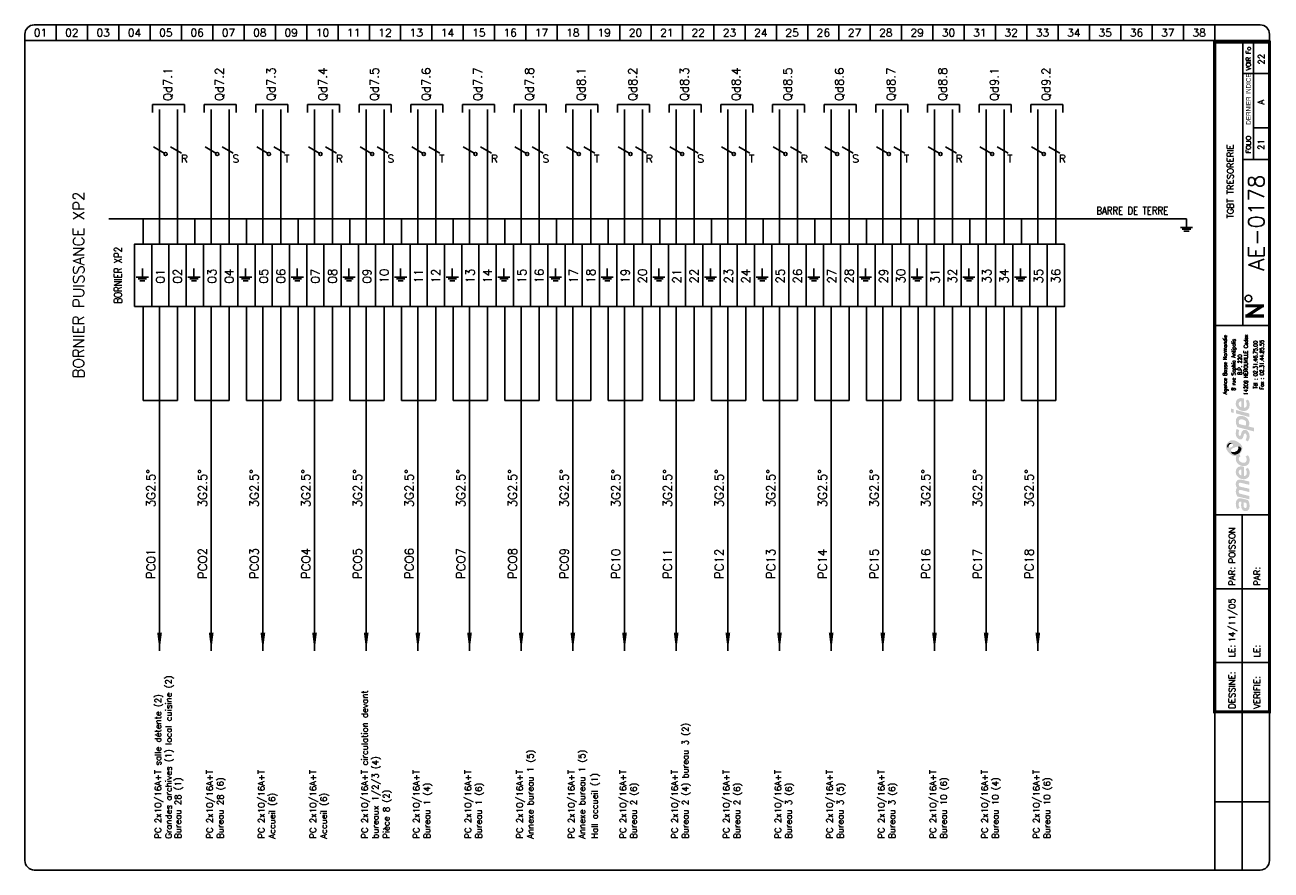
# Model space of a CAD drawing. Header units: millimetres. Extents: x 0 to 398, y 0 to 270.
import ezdxf
from ezdxf.enums import TextEntityAlignment as Align

# ---------------------------------------------------------------- set-up
doc = ezdxf.new("R2010")
doc.units = ezdxf.units.MM
doc.header["$LTSCALE"] = 20
doc.header["$MEASUREMENT"] = 0
for name, color, linetype in [('TEXTE', 3, 'Continuous'), ('TRAIFIN', 1, 'Continuous'), ('TRAIGROS', 2, 'Continuous'), ('TRAIMOY', 4, 'Continuous')]:
    doc.layers.add(name, color=color, linetype=linetype)
doc.styles.add('ROMANS8', font='ROMANS8.shx')
doc.styles.get("Standard").update_dxf_attribs({"font": 'simplex.shx'})
doc.styles.add('TXT', font='txt', dxfattribs={"width": 0.8})

# ---------------------------------------------------------------- blocks, each defined once
blk = doc.blocks.new('FDP-DIV-CHU')
at = {"layer": 'TEXTE', "color": 7, "const_width": 1}
for points in [[(392.75, 180.25), (386.75, 180.25)], [(387.25, 177), (392.25, 180.25)], [(392.75, 177), (386.75, 177)]]:
    blk.add_lwpolyline(points, dxfattribs=at)
at = {"layer": 'TEXTE', "color": 7}
blk.add_circle((387.76, 182.59), 1.08, dxfattribs=at)
at = {"layer": 'TRAIFIN', "color": 7}
for p, q in [((7, 270), (7, 265)), ((17, 270), (17, 265)), ((27, 270), (27, 265)), ((37, 270), (37, 265)), ((47, 270), (47, 265)), ((57, 270), (57, 265)), ((67, 270), (67, 265)), ((77, 270), (77, 265)), ((87, 270), (87, 265)), ((97, 270), (97, 265)), ((107, 270), (107, 265)), ((117, 270), (117, 265)), ((127, 270), (127, 265)), ((137, 270), (137, 265)), ((147, 270), (147, 265)), ((157, 270), (157, 265)), ((167, 270), (167, 265)), ((177, 270), (177, 265)), ((187, 270), (187, 265)), ((197, 270), (197, 265)), ((207, 270), (207, 265)), ((217, 270), (217, 265)), ((227, 270), (227, 265)), ((237, 270), (237, 265)), ((247, 270), (247, 265)), ((257, 270), (257, 265)), ((267, 270), (267, 265)), ((277, 270), (277, 265)), ((287, 270), (287, 265)), ((297, 270), (297, 265)), ((307, 270), (307, 265)), ((317, 270), (317, 265)), ((327, 270), (327, 265)), ((337, 270), (337, 265)), ((347, 270), (347, 265)), ((357, 270), (357, 265)), ((367, 270), (367, 265)), ((377, 270), (377, 265)), ((389.41, 227.04), (389.41, 264.5)), ((389.41, 237.09), (393.96, 237.09))]:
    blk.add_line(p, q, dxfattribs=at)
at = {"layer": 'TRAIGROS', "color": 7}
for p, q in [((-3, 267), (-3, 265)), ((0, 270), (391.5, 270)), ((394.5, 267), (394.5, 265)), ((394.5, 265), (-3, 265)), ((394.5, 265), (-3, 265)), ((-3, 265), (-3, 3)), ((386, 174), (386, 264.5)), ((394.5, 3), (394.5, 265)), ((386, 254.5), (394, 254.5)), ((386, 227.01), (394, 227.01)), ((377, 174), (394.5, 174)), ((377, 113.52), (394.51, 113.52)), ((377, -0.03), (377, 50.52)), ((0, 0), (391.5, 0))]:
    blk.add_line(p, q, dxfattribs=at)
at = {"layer": 'TRAIGROS', "color": 7, "const_width": 1}
blk.add_lwpolyline([(377, 264.5), (377, 50.52), (394.5, 50.52), (394.5, 264.5), (377, 264.5)], dxfattribs=at)
at = {"layer": 'TRAIGROS', "color": 7}
for centre, start, end in [((0, 267), 90, 180), ((391.5, 267), 0, 90), ((0, 3), 180, 270), ((391.5, 3), 270, 0)]:
    blk.add_arc(centre, 3, start, end, dxfattribs=at)
at = {"layer": 'TRAIMOY', "color": 7}
for p, q in [((385.75, -0.01), (385.75, 113.52)), ((377, 89.82), (394.51, 89.82)), ((377, 66.27), (394.51, 66.27)), ((377, 21.75), (394.51, 21.75))]:
    blk.add_line(p, q, dxfattribs=at)
at = {"layer": 'TEXTE', "color": 7}
for s, p in [('01', (2, 267.5)), ('02', (12, 267.5)), ('03', (22, 267.5)), ('04', (32, 267.5)), ('05', (42, 267.5)), ('06', (52, 267.5)), ('07', (62, 267.5)), ('08', (72, 267.5)), ('09', (82, 267.5)), ('10', (92, 267.5)), ('11', (102, 267.5)), ('12', (112, 267.5)), ('13', (122, 267.5)), ('14', (132, 267.5)), ('15', (142, 267.5)), ('16', (152, 267.5)), ('17', (162, 267.5)), ('18', (172, 267.5)), ('19', (182, 267.5)), ('20', (192, 267.5)), ('21', (202, 267.5)), ('22', (212, 267.5)), ('23', (222, 267.5)), ('24', (232, 267.5)), ('25', (242, 267.5)), ('26', (252, 267.5)), ('27', (262, 267.5)), ('28', (272, 267.5)), ('29', (282, 267.5)), ('30', (292, 267.5)), ('31', (302, 267.5)), ('32', (312, 267.5)), ('33', (322, 267.5)), ('34', (332, 267.5)), ('35', (342, 267.5)), ('36', (352, 267.5)), ('37', (362, 267.5)), ('38', (372, 267.5))]:
    blk.add_text(s, height=2.5, dxfattribs=at).set_placement(p, align=Align.MIDDLE)
at = {"layer": 'TEXTE', "color": 7, "width": 0.867769}
blk.add_text('VOIR Fo', height=1.5, rotation=90, dxfattribs=at).set_placement((388.5, 255.5), (388.5, 263), align=Align.FIT)
at = {"layer": 'TEXTE', "color": 7, "style": 'TXT', "width": 0.8}
blk.add_text('DERNIER INDICE', height=1.5, rotation=90, dxfattribs=at).set_placement((388.5, 238.12))
at = {"layer": 'TEXTE', "color": 7}
blk.add_text('FOLIO', height=1.5, rotation=90, dxfattribs=at).set_placement((388.5, 231.76), align=Align.CENTER)
for s, p in [('PAR:', (383.51, 90.82)), ('PAR:', (391.51, 90.82)), ('LE:', (383.51, 67.95)), ('LE:', (391.51, 67.95)), ('DESSINE:', (383.51, 51.52)), ('VERIFIE:', (391.51, 51.52))]:
    blk.add_text(s, height=2, rotation=90, dxfattribs=at).set_placement(p)
at = {"layer": 'TEXTE'}
for tag, p in [('FOLIO_SUIVANT', (392.9, 259.04)), ('INDICE', (392.79, 245.35)), ('FOLIO', (392.79, 231.76))]:
    blk.add_attdef(tag, text='', height=2, rotation=90, dxfattribs=at).set_placement(p, align=Align.CENTER)
blk.add_attdef('INTITULE_DU_PLAN', text='', height=2, rotation=90, dxfattribs=at).set_placement((382, 220), align=Align.MIDDLE)
at = {"layer": 'TEXTE', "color": 4}
blk.add_attdef('NUMERO', text='', height=5, rotation=90, dxfattribs=at).set_placement((392.79, 206.79), align=Align.CENTER)
at = {"layer": 'TEXTE'}
for tag, p in [('DESSINATEUR', (383.53, 97.95)), ('DATE', (383.51, 72.76))]:
    blk.add_attdef(tag, p, '', height=2, rotation=90, dxfattribs=at)
blk = doc.blocks.new('LOGO')
h = blk.add_hatch(color=187)
h.paths.add_polyline_path([(0.27, -25.15), (-0.26, -25.03), (-0.61, -25.01), (-0.96, -25.01), (-1.3, -25.15), (-1.56, -25.39), (-1.76, -25.66), (-1.92, -26.06), (-2.01, -26.61), (-2, -27.13), (-1.95, -27.54), (-1.82, -27.98), (-1.59, -28.49), (-0.78, -28.03), (-0.88, -27.84), (-0.99, -27.58), (-1.06, -27.27), (-1.09, -26.94), (-1.07, -26.65), (-1.03, -26.36), (-0.9, -26.15), (-0.74, -26.05), (-0.59, -26.04), (-0.23, -26.1), (-0.26, -26.47), (-0.29, -26.77), (-0.31, -27.1), (-0.31, -27.41), (-0.26, -27.77), (-0.19, -28.1), (-0.05, -28.44), (0.2, -28.78), (0.48, -28.98), (0.87, -29.11), (1.22, -29.1), (1.58, -29.04), (1.84, -28.87), (2.14, -28.53), (2.3, -28.16), (2.37, -27.71), (2.36, -27.1), (2.28, -26.51), (2.08, -25.89), (1.89, -25.54), (0.84, -25.3)])
h.paths.add_polyline_path([(0.54, -26.31), (1.32, -26.47), (1.41, -26.69), (1.48, -27.01), (1.49, -27.42), (1.48, -27.74), (1.4, -27.9), (1.29, -28.03), (1.14, -28.09), (0.96, -28.1), (0.81, -28.07), (0.69, -27.97), (0.6, -27.85), (0.54, -27.71), (0.5, -27.54), (0.49, -27.3), (0.49, -27.06), (0.5, -26.59)], flags=16)
h.paths.add_polyline_path([(-0.88, -23.47), (-0.97, -23.29), (-1.06, -23.08), (-1.08, -22.86), (-1.05, -22.63), (-0.97, -22.45), (-0.79, -22.36), (-0.5, -22.33), (2.29, -23.01), (2.29, -21.94), (-0.8, -21.24), (-0.96, -21.08), (-1.06, -20.77), (-1.1, -20.45), (-1, -20.2), (-0.87, -20.11), (-0.7, -20.03), (-0.48, -20.05), (2.29, -20.7), (2.29, -19.65), (-0.36, -19.01), (-0.65, -19), (-1.01, -19.01), (-1.3, -19.12), (-1.55, -19.28), (-1.77, -19.54), (-1.9, -19.8), (-1.98, -20), (-2.02, -20.38), (-2.01, -20.76), (-1.91, -21.13), (-1.79, -21.45), (-1.64, -21.71), (-1.75, -21.83), (-1.89, -22.08), (-1.98, -22.36), (-2.01, -22.66), (-2.01, -23), (-1.95, -23.36), (-1.85, -23.71), (-1.69, -24.08), (-1.5, -24.43), (2.29, -25.32), (2.29, -24.26)])
h.paths.add_polyline_path([(-0.19, -14.81), (-0.51, -14.81), (-0.91, -14.88), (-1.19, -15), (-1.42, -15.16), (-1.64, -15.38), (-1.83, -15.67), (-1.95, -15.97), (-2, -16.26), (-2.02, -16.52), (-2.01, -16.84), (-1.96, -17.15), (-1.84, -17.46), (-1.65, -17.81), (-1.41, -18.09), (-1.14, -18.33), (-0.89, -18.51), (-0.59, -18.68), (-0.17, -18.82), (0.24, -18.89), (0.59, -18.91), (0.98, -18.88), (1.37, -18.75), (1.77, -18.51), (2.17, -18.06), (2.33, -17.58), (2.38, -17.11), (2.38, -16.56), (2.33, -16.15), (2.2, -15.79), (2.03, -15.5), (1.82, -15.25), (1.14, -15.68), (1.3, -15.94), (1.42, -16.3), (1.49, -16.68), (1.49, -16.99), (1.43, -17.33), (1.23, -17.63), (0.99, -17.81), (0.79, -17.86), (0.6, -17.84), (0.6, -14.97), (0.23, -14.85)])
h.paths.add_polyline_path([(-0.26, -17.69), (-0.43, -17.64), (-0.58, -17.55), (-0.76, -17.39), (-0.9, -17.24), (-1.01, -17.02), (-1.06, -16.86), (-1.08, -16.63), (-1.06, -16.36), (-0.96, -16.16), (-0.83, -15.98), (-0.62, -15.87), (-0.44, -15.83), (-0.26, -15.83)], flags=16)
h.paths.add_polyline_path([(-0.09, -13.56), (-0.44, -13.4), (-0.74, -13.16), (-0.95, -12.9), (-1.04, -12.61), (-1.08, -12.36), (-1.02, -12.05), (-0.89, -11.83), (-0.73, -11.69), (-0.61, -11.61), (-0.5, -11.55), (-0.88, -10.89), (-1.08, -11.04), (-1.32, -11.18), (-1.51, -11.28), (-1.78, -11.38), (-1.87, -11.55), (-1.97, -11.89), (-2.01, -12.3), (-1.98, -12.76), (-1.82, -13.35), (-1.54, -13.76), (-1.25, -14.08), (-0.85, -14.34), (-0.48, -14.51), (-0.05, -14.65), (0.44, -14.71), (0.94, -14.69), (1.47, -14.5), (1.83, -14.25), (2.09, -13.94), (2.26, -13.6), (2.36, -13.21), (2.39, -12.82), (2.37, -12.43), (2.27, -11.98), (2.07, -11.58), (1.82, -11.23), (1.12, -11.67), (1.29, -11.95), (1.43, -12.27), (1.45, -12.61), (1.43, -12.96), (1.23, -13.36), (0.95, -13.57), (0.61, -13.63), (0.31, -13.63)])
h.paths.add_polyline_path([(1.25, -3.19), (0.94, -3.13), (0.59, -3.14), (0.32, -3.25), (0.1, -3.49), (-0.12, -3.81), (-0.25, -4.17), (-0.38, -4.62), (-0.46, -4.92), (-0.59, -5.03), (-0.74, -5.08), (-0.86, -5.03), (-0.96, -4.94), (-1.06, -4.74), (-1.12, -4.53), (-1.11, -4.23), (-1.07, -3.86), (-1.01, -3.51), (-0.93, -3.23), (-1.72, -2.85), (-1.84, -3.12), (-1.93, -3.4), (-1.97, -3.68), (-2, -3.98), (-2.02, -4.32), (-2, -4.65), (-1.94, -5.01), (-1.8, -5.31), (-1.64, -5.58), (-1.4, -5.84), (-1.11, -6.04), (-0.85, -6.17), (-0.56, -6.2), (-0.24, -6.15), (0.01, -5.99), (0.18, -5.81), (0.32, -5.51), (0.41, -5.18), (0.51, -4.86), (0.57, -4.63), (0.67, -4.45), (0.78, -4.33), (0.97, -4.29), (1.15, -4.35), (1.3, -4.55), (1.41, -4.85), (1.44, -5.24), (1.41, -5.62), (1.33, -5.91), (1.23, -6.15), (1.09, -6.39), (1.78, -6.81), (1.86, -6.74), (1.97, -6.61), (2.14, -6.32), (2.27, -6), (2.36, -5.62), (2.37, -5.24), (2.35, -4.86), (2.3, -4.52), (2.19, -4.21), (2.03, -3.92), (1.85, -3.65), (1.57, -3.35)])
h.paths.add_polyline_path([(1.14, 0.91), (0.82, 1.08), (0.5, 1.2), (0.1, 1.27), (-0.26, 1.3), (-0.73, 1.29), (-1.12, 1.19), (-1.38, 1.04), (-1.61, 0.8), (-1.77, 0.55), (-1.89, 0.33), (-1.98, 0.01), (-2.01, -0.32), (-1.99, -0.65), (-1.95, -1.02), (-1.88, -1.34), (-1.76, -1.63), (-1.63, -1.96), (-1.52, -2.24), (3.84, -3.66), (3.84, -2.51), (1.96, -2.01), (2.11, -1.85), (2.24, -1.56), (2.27, -1.32), (2.29, -1.04), (2.27, -0.75), (2.21, -0.44), (2.07, -0.1), (1.9, 0.2), (1.71, 0.44), (1.43, 0.71)])
h.paths.add_polyline_path([(0.98, -1.77), (-0.92, -1.28), (-0.98, -1.1), (-1.05, -0.84), (-1.07, -0.56), (-1.04, -0.29), (-0.94, -0.06), (-0.77, 0.11), (-0.53, 0.2), (-0.24, 0.22), (0.04, 0.2), (0.35, 0.13), (0.58, 0.05), (0.81, -0.07), (1.02, -0.24), (1.19, -0.46), (1.27, -0.68), (1.28, -0.93), (1.28, -1.16), (1.24, -1.43), (1.15, -1.61)], flags=16)
h.paths.add_polyline_path([(-1.97, 3.22), (-1.97, 2.11), (2.35, 0.95), (2.35, 2.06)])
h.paths.add_polyline_path([(-3.55, 3.65), (-3.55, 2.48), (-2.65, 2.25), (-2.65, 3.43)])
h.paths.add_polyline_path([(-0.19, 6.99), (-0.51, 6.99), (-0.91, 6.92), (-1.19, 6.81), (-1.42, 6.64), (-1.64, 6.43), (-1.83, 6.14), (-1.95, 5.83), (-2, 5.54), (-2.02, 5.28), (-2.01, 4.96), (-1.96, 4.66), (-1.84, 4.34), (-1.65, 4), (-1.41, 3.71), (-1.14, 3.48), (-0.89, 3.29), (-0.59, 3.12), (-0.17, 2.98), (0.24, 2.92), (0.59, 2.89), (0.98, 2.93), (1.37, 3.06), (1.77, 3.29), (2.17, 3.75), (2.33, 4.22), (2.38, 4.7), (2.38, 5.24), (2.33, 5.65), (2.2, 6.02), (2.03, 6.3), (1.82, 6.56), (1.14, 6.13), (1.3, 5.87), (1.42, 5.5), (1.49, 5.12), (1.49, 4.82), (1.43, 4.47), (1.23, 4.17), (0.99, 4), (0.79, 3.94), (0.6, 3.96), (0.6, 6.83), (0.23, 6.96)])
h.paths.add_polyline_path([(-0.26, 4.11), (-0.43, 4.16), (-0.58, 4.26), (-0.76, 4.42), (-0.9, 4.56), (-1.01, 4.78), (-1.06, 4.95), (-1.08, 5.17), (-1.06, 5.44), (-0.96, 5.64), (-0.83, 5.82), (-0.62, 5.93), (-0.44, 5.97), (-0.26, 5.97)], flags=16)
h = blk.add_hatch(color=135)
h.paths.add_polyline_path([(-2.62, -6.48), (-2.99, -6.44), (-3.33, -6.46), (-3.66, -6.54), (-3.9, -6.66), (-4.19, -6.88), (-4.48, -7.12), (-4.72, -7.4), (-4.9, -7.71), (-5.08, -8.08), (-5.15, -8.51), (-5.14, -8.84), (-5.03, -9.22), (-4.88, -9.56), (-4.68, -9.88), (-4.46, -10.22), (-4.19, -10.51), (-3.87, -10.81), (-3.57, -11.02), (-3.23, -11.21), (-2.91, -11.36), (-2.54, -11.44), (-2.16, -11.45), (-1.78, -11.38), (-1.51, -11.28), (-1.32, -11.18), (-1.08, -11.04), (-0.88, -10.89), (-0.73, -10.77), (-0.54, -10.54), (-0.29, -10.22), (-0.06, -9.77), (0.06, -9.2), (0.05, -8.64), (-0.11, -8.22), (-0.36, -7.85), (-0.69, -7.52), (-1.07, -7.21), (-1.43, -6.95), (-1.9, -6.73), (-2.27, -6.57)])
h.paths.add_polyline_path([(-2.94, -7.94), (-2.93, -8.06), (-2.93, -8.18), (-2.98, -8.34), (-3.08, -8.43), (-3.22, -8.54), (-3.43, -8.66), (-3.65, -8.75), (-3.89, -8.84), (-4.16, -8.87), (-4.34, -8.85), (-4.5, -8.82), (-4.67, -8.73), (-4.76, -8.58), (-4.8, -8.43), (-4.79, -8.24), (-4.75, -8.06), (-4.69, -7.92), (-4.59, -7.78), (-4.48, -7.64), (-4.34, -7.51), (-4.19, -7.41), (-4, -7.31), (-3.79, -7.28), (-3.58, -7.31), (-3.42, -7.38), (-3.25, -7.49), (-3.12, -7.62), (-3.02, -7.79)], flags=16)
h.paths.add_polyline_path([(-1.84, -8.57), (-1.32, -8.49), (-1.12, -8.49), (-0.87, -8.49), (-0.65, -8.57), (-0.45, -8.72), (-0.32, -8.9), (-0.26, -9.1), (-0.28, -9.35), (-0.35, -9.63), (-0.51, -9.97), (-0.73, -10.32), (-1.02, -10.58), (-1.39, -10.82), (-1.78, -10.98), (-2.23, -11.04), (-2.55, -11.01), (-2.82, -10.95), (-3.16, -10.77), (-3.4, -10.52), (-3.53, -10.28), (-3.6, -10.02), (-3.6, -9.73), (-3.5, -9.48), (-3.31, -9.23), (-3, -9.04), (-2.68, -8.88), (-2.26, -8.71)], flags=16)
h = blk.add_hatch(color=253)
h.paths.add_polyline_path([(-4, -7.31), (-4.19, -7.41), (-4.34, -7.51), (-4.48, -7.64), (-4.59, -7.78), (-4.69, -7.92), (-4.75, -8.06), (-4.79, -8.24), (-4.8, -8.43), (-4.76, -8.58), (-4.67, -8.73), (-4.5, -8.82), (-4.34, -8.85), (-4.36, -8.64), (-4.33, -8.43), (-4.27, -8.21), (-4.19, -8.05), (-4.09, -7.91), (-3.95, -7.79), (-3.82, -7.69), (-3.65, -7.62), (-3.47, -7.58), (-3.28, -7.58), (-3.12, -7.62), (-3.25, -7.49), (-3.42, -7.38), (-3.58, -7.31), (-3.79, -7.28)])
h.paths.add_polyline_path([(-0.87, -8.49), (-1.12, -8.49), (-1.32, -8.49), (-1.27, -8.65), (-1.22, -8.89), (-1.24, -9.17), (-1.31, -9.4), (-1.45, -9.63), (-1.67, -9.84), (-1.91, -10), (-2.2, -10.15), (-2.48, -10.22), (-2.71, -10.25), (-2.97, -10.24), (-3.22, -10.21), (-3.44, -10.12), (-3.6, -10.02), (-3.53, -10.28), (-3.4, -10.52), (-3.16, -10.77), (-2.82, -10.95), (-2.55, -11.01), (-2.23, -11.04), (-1.78, -10.98), (-1.39, -10.82), (-1.02, -10.58), (-0.73, -10.32), (-0.51, -9.97), (-0.35, -9.63), (-0.28, -9.35), (-0.26, -9.1), (-0.32, -8.9), (-0.45, -8.72), (-0.65, -8.57)])
at = {"color": 7, "style": 'ROMANS8', "width": 0.8}
for s, height, p in [('Agence Basse Normandie', 1.2384, (-4.85, 17.68)), ('8 rue Sophia Antipolis', 1.2384, (-2.12, 17.68)), ('14209 HEROUVILLE Cedex', 1.2384, (1.84, 17.68)), ('B.P. 220', 1.238, (-0.08, 17.68)), ('Tél : 02.31.46.75.00', 1.2384, (4.88, 17.68)), ('Fax : 02.31.44.85.55', 1.2384, (6.91, 17.68))]:
    blk.add_text(s, height=height, rotation=90, dxfattribs=at).set_placement(p, align=Align.CENTER)
blk = doc.blocks.new('U82')
at = {"layer": 'TRAIFIN'}
blk.add_line((0, -5), (0, 0), dxfattribs=at)
at = {"layer": 'TRAIMOY'}
for p, q in [((-3.5, -5), (3.5, -5)), ((-2.5, -6), (2.5, -6)), ((-1.5, -7), (1.5, -7))]:
    blk.add_line(p, q, dxfattribs=at)
blk = doc.blocks.new('X66')
at = {"linetype": 'Continuous'}
blk.add_lwpolyline([(-1.73, 2.5), (1.73, 0.5)], dxfattribs=at)
blk.add_circle((2.17, 0.25), 0.5, dxfattribs=at)
blk = doc.blocks.new('X59')
at = {"linetype": 'Continuous'}
blk.add_lwpolyline([(-1.73, 1), (1.73, -1)], dxfattribs=at)

msp = doc.modelspace()

# ---------------------------------------------------------------- linework, layer by layer
for p, q in [((40.75, 244.58), (51, 244.58)), ((40.75, 242.04), (40.75, 244.58)), ((51, 244.58), (51, 242.04)), ((57.25, 244.58), (67.5, 244.58)), ((57.25, 242.04), (57.25, 244.58)), ((67.5, 244.58), (67.5, 242.04)), ((73.75, 244.58), (84, 244.58)), ((73.75, 242.04), (73.75, 244.58)), ((84, 244.58), (84, 242.04)), ((90.25, 244.58), (100.5, 244.58)), ((90.25, 242.04), (90.25, 244.58)), ((100.5, 244.58), (100.5, 242.04)), ((106.75, 242.04), (106.75, 244.58)), ((106.75, 244.58), (117, 244.58)), ((117, 244.58), (117, 242.04)), ((123.25, 244.58), (133.5, 244.58)), ((123.25, 242.04), (123.25, 244.58)), ((133.5, 244.58), (133.5, 242.04)), ((139.75, 244.58), (150, 244.58)), ((139.75, 242.04), (139.75, 244.58)), ((150, 244.58), (150, 242.04)), ((156.25, 242.04), (156.25, 244.58)), ((156.25, 244.58), (166.5, 244.58)), ((166.5, 244.58), (166.5, 242.04)), ((172.75, 244.58), (183, 244.58)), ((172.75, 242.04), (172.75, 244.58)), ((183, 244.58), (183, 242.04)), ((189.25, 242.04), (189.25, 244.58)), ((189.25, 244.58), (199.5, 244.58)), ((199.5, 244.58), (199.5, 242.04)), ((205.75, 242.04), (205.75, 244.58)), ((205.75, 244.58), (216, 244.58)), ((216, 244.58), (216, 242.04)), ((222.25, 242.04), (222.25, 244.58)), ((222.25, 244.58), (232.5, 244.58)), ((232.5, 244.58), (232.5, 242.04)), ((238.75, 242.04), (238.75, 244.58)), ((238.75, 244.58), (249, 244.58)), ((249, 244.58), (249, 242.04)), ((255.25, 242.04), (255.25, 244.58)), ((255.25, 244.58), (265.5, 244.58)), ((265.5, 244.58), (265.5, 242.04)), ((271.75, 242.04), (271.75, 244.58)), ((271.75, 244.58), (282, 244.58)), ((282, 244.58), (282, 242.04)), ((288.25, 242.04), (288.25, 244.58)), ((288.25, 244.58), (298.5, 244.58)), ((298.5, 244.58), (298.5, 242.04)), ((304.75, 244.58), (315, 244.58)), ((304.75, 242.04), (304.75, 244.58)), ((315, 244.58), (315, 242.04)), ((321.25, 244.58), (331.5, 244.58)), ((321.25, 242.04), (321.25, 244.58)), ((331.5, 244.58), (331.5, 242.04))]:
    msp.add_line(p, q)
for points in [[(43, 70, 0, 1.5, 0), (43, 75.79, 1.5, 1.5, 0)], [(59.5, 70, 0, 1.5, 0), (59.5, 75.79, 1.5, 1.5, 0)], [(76, 70, 0, 1.5, 0), (76, 75.79, 1.5, 1.5, 0)], [(92.5, 70, 0, 1.5, 0), (92.5, 75.79, 1.5, 1.5, 0)], [(109, 70, 0, 1.5, 0), (109, 75.79, 1.5, 1.5, 0)], [(125.5, 70, 0, 1.5, 0), (125.5, 75.79, 1.5, 1.5, 0)], [(142, 70, 0, 1.5, 0), (142, 75.79, 1.5, 1.5, 0)], [(158.5, 70, 0, 1.5, 0), (158.5, 75.79, 1.5, 1.5, 0)], [(175, 70, 0, 1.5, 0), (175, 75.79, 1.5, 1.5, 0)], [(191.5, 70, 0, 1.5, 0), (191.5, 75.79, 1.5, 1.5, 0)], [(208, 70, 0, 1.5, 0), (208, 75.79, 1.5, 1.5, 0)], [(224.5, 70, 0, 1.5, 0), (224.5, 75.79, 1.5, 1.5, 0)], [(241, 70, 0, 1.5, 0), (241, 75.79, 1.5, 1.5, 0)], [(257.5, 70, 0, 1.5, 0), (257.5, 75.79, 1.5, 1.5, 0)], [(274, 70, 0, 1.5, 0), (274, 75.79, 1.5, 1.5, 0)], [(290.5, 70, 0, 1.5, 0), (290.5, 75.79, 1.5, 1.5, 0)], [(307, 70, 0, 1.5, 0), (307, 75.79, 1.5, 1.5, 0)], [(323.5, 70, 0, 1.5, 0), (323.5, 75.79, 1.5, 1.5, 0)]]:
    msp.add_lwpolyline(points, format="xyseb")
at = {"layer": 'TRAIFIN'}
for p, q in [((43, 200), (43, 243)), ((48.75, 200), (48.75, 243)), ((59.5, 200), (59.5, 243)), ((65.25, 200), (65.25, 243)), ((76, 200), (76, 243)), ((81.75, 200), (81.75, 243)), ((92.5, 200), (92.5, 243)), ((98.25, 200), (98.25, 243)), ((109, 200), (109, 243)), ((114.75, 200), (114.75, 243)), ((125.5, 200), (125.5, 243)), ((131.25, 200), (131.25, 243)), ((142, 200), (142, 243)), ((147.75, 200), (147.75, 243)), ((158.5, 200), (158.5, 243)), ((164.25, 200), (164.25, 243)), ((175, 200), (175, 243)), ((180.75, 200), (180.75, 243)), ((191.5, 200), (191.5, 243)), ((197.25, 200), (197.25, 243)), ((208, 200), (208, 243)), ((213.75, 200), (213.75, 243)), ((224.5, 200), (224.5, 243)), ((230.25, 200), (230.25, 243)), ((241, 200), (241, 243)), ((246.75, 200), (246.75, 243)), ((257.5, 200), (257.5, 243)), ((263.25, 200), (263.25, 243)), ((274, 200), (274, 243)), ((279.75, 200), (279.75, 243)), ((290.5, 200), (290.5, 243)), ((296.25, 200), (296.25, 243)), ((307, 200), (307, 243)), ((312.75, 200), (312.75, 243)), ((323.5, 200), (323.5, 243)), ((329.25, 200), (329.25, 243)), ((37.75, 180), (37.75, 150)), ((43, 180), (43, 150)), ((48.75, 180), (48.75, 150)), ((54.25, 180), (54.25, 150)), ((59.5, 180), (59.5, 150)), ((65.25, 180), (65.25, 150)), ((70.75, 180), (70.75, 150)), ((76, 180), (76, 150)), ((81.75, 180), (81.75, 150)), ((87.25, 180), (87.25, 150)), ((92.5, 180), (92.5, 150)), ((98.25, 180), (98.25, 150)), ((103.75, 180), (103.75, 150)), ((109, 180), (109, 150)), ((114.75, 180), (114.75, 150)), ((120.25, 180), (120.25, 150)), ((125.5, 180), (125.5, 150)), ((131.25, 180), (131.25, 150)), ((136.75, 180), (136.75, 150)), ((142, 180), (142, 150)), ((147.75, 180), (147.75, 150)), ((153.25, 180), (153.25, 150)), ((158.5, 180), (158.5, 150)), ((164.25, 180), (164.25, 150)), ((169.75, 180), (169.75, 150)), ((175, 180), (175, 150)), ((180.75, 180), (180.75, 150)), ((186.25, 180), (186.25, 150)), ((191.5, 180), (191.5, 150)), ((197.25, 180), (197.25, 150)), ((202.75, 180), (202.75, 150)), ((208, 180), (208, 150)), ((213.75, 180), (213.75, 150)), ((219.25, 180), (219.25, 150)), ((224.5, 180), (224.5, 150)), ((230.25, 180), (230.25, 150)), ((235.75, 180), (235.75, 150)), ((241, 180), (241, 150)), ((246.75, 180), (246.75, 150)), ((252.25, 180), (252.25, 150)), ((257.5, 180), (257.5, 150)), ((263.25, 180), (263.25, 150)), ((268.75, 180), (268.75, 150)), ((274, 180), (274, 150)), ((279.75, 180), (279.75, 150)), ((285.25, 180), (285.25, 150)), ((290.5, 180), (290.5, 150)), ((296.25, 180), (296.25, 150)), ((301.75, 180), (301.75, 150)), ((307, 180), (307, 150)), ((312.75, 180), (312.75, 150)), ((318.25, 180), (318.25, 150)), ((323.5, 180), (323.5, 150)), ((329.25, 180), (329.25, 150))]:
    msp.add_line(p, q, dxfattribs=at)
at = {"layer": 'TRAIMOY'}
for p, q in [((26.83, 208), (370.94, 208)), ((37.75, 200), (37.75, 208)), ((54.25, 200), (54.25, 208)), ((70.75, 200), (70.75, 208)), ((87.25, 200), (87.25, 208)), ((103.75, 200), (103.75, 208)), ((120.25, 200), (120.25, 208)), ((136.75, 200), (136.75, 208)), ((153.25, 200), (153.25, 208)), ((169.75, 200), (169.75, 208)), ((186.25, 200), (186.25, 208)), ((202.75, 200), (202.75, 208)), ((219.25, 200), (219.25, 208)), ((235.75, 200), (235.75, 208)), ((252.25, 200), (252.25, 208)), ((268.75, 200), (268.75, 208)), ((285.25, 200), (285.25, 208)), ((301.75, 200), (301.75, 208)), ((318.25, 200), (318.25, 208)), ((37.75, 150), (48.75, 150)), ((43, 70), (43, 150)), ((54.25, 150), (65.25, 150)), ((59.5, 70), (59.5, 150)), ((70.75, 150), (81.75, 150)), ((76, 70), (76, 150)), ((87.25, 150), (98.25, 150)), ((92.5, 70), (92.5, 150)), ((103.75, 150), (114.75, 150)), ((109, 70), (109, 150)), ((120.25, 150), (131.25, 150)), ((125.5, 70), (125.5, 150)), ((136.75, 150), (147.75, 150)), ((142, 70), (142, 150)), ((153.25, 150), (164.25, 150)), ((158.5, 70), (158.5, 150)), ((169.75, 150), (180.75, 150)), ((175, 70), (175, 150)), ((186.25, 150), (197.25, 150)), ((191.5, 70), (191.5, 150)), ((202.75, 150), (213.75, 150)), ((208, 70), (208, 150)), ((219.25, 150), (230.25, 150)), ((224.5, 70), (224.5, 150)), ((235.75, 150), (246.75, 150)), ((241, 70), (241, 150)), ((252.25, 150), (263.25, 150)), ((257.5, 70), (257.5, 150)), ((268.75, 150), (279.75, 150)), ((274, 70), (274, 150)), ((285.25, 150), (296.25, 150)), ((290.5, 70), (290.5, 150)), ((301.75, 150), (312.75, 150)), ((307, 70), (307, 150)), ((318.25, 150), (329.25, 150)), ((323.5, 70), (323.5, 150))]:
    msp.add_line(p, q, dxfattribs=at)
for points in [[(35, 180), (35, 200), (40.5, 200), (40.5, 180)], [(40.5, 180), (40.5, 200), (46, 200), (46, 180)], [(46, 180), (46, 200), (51.5, 200), (51.5, 180)], [(51.5, 180), (51.5, 200), (57, 200), (57, 180)], [(57, 180), (57, 200), (62.5, 200), (62.5, 180)], [(62.5, 180), (62.5, 200), (68, 200), (68, 180)], [(68, 180), (68, 200), (73.5, 200), (73.5, 180)], [(73.5, 180), (73.5, 200), (79, 200), (79, 180)], [(79, 180), (79, 200), (84.5, 200), (84.5, 180)], [(84.5, 180), (84.5, 200), (90, 200), (90, 180)], [(90, 180), (90, 200), (95.5, 200), (95.5, 180)], [(95.5, 180), (95.5, 200), (101, 200), (101, 180)], [(101, 180), (101, 200), (106.5, 200), (106.5, 180)], [(106.5, 180), (106.5, 200), (112, 200), (112, 180)], [(112, 180), (112, 200), (117.5, 200), (117.5, 180)], [(117.5, 180), (117.5, 200), (123, 200), (123, 180)], [(123, 180), (123, 200), (128.5, 200), (128.5, 180)], [(128.5, 180), (128.5, 200), (134, 200), (134, 180)], [(134, 180), (134, 200), (139.5, 200), (139.5, 180)], [(139.5, 180), (139.5, 200), (145, 200), (145, 180)], [(145, 180), (145, 200), (150.5, 200), (150.5, 180)], [(150.5, 180), (150.5, 200), (156, 200), (156, 180)], [(156, 180), (156, 200), (161.5, 200), (161.5, 180)], [(161.5, 180), (161.5, 200), (167, 200), (167, 180)], [(167, 180), (167, 200), (172.5, 200), (172.5, 180)], [(172.5, 180), (172.5, 200), (178, 200), (178, 180)], [(178, 180), (178, 200), (183.5, 200), (183.5, 180)], [(183.5, 180), (183.5, 200), (189, 200), (189, 180)], [(189, 180), (189, 200), (194.5, 200), (194.5, 180)], [(194.5, 180), (194.5, 200), (200, 200), (200, 180)], [(200, 180), (200, 200), (205.5, 200), (205.5, 180)], [(205.5, 180), (205.5, 200), (211, 200), (211, 180)], [(211, 180), (211, 200), (216.5, 200), (216.5, 180)], [(216.5, 180), (216.5, 200), (222, 200), (222, 180)], [(222, 180), (222, 200), (227.5, 200), (227.5, 180)], [(227.5, 180), (227.5, 200), (233, 200), (233, 180)], [(233, 180), (233, 200), (238.5, 200), (238.5, 180)], [(238.5, 180), (238.5, 200), (244, 200), (244, 180)], [(244, 180), (244, 200), (249.5, 200), (249.5, 180)], [(249.5, 180), (249.5, 200), (255, 200), (255, 180)], [(255, 180), (255, 200), (260.5, 200), (260.5, 180)], [(260.5, 180), (260.5, 200), (266, 200), (266, 180)], [(266, 180), (266, 200), (271.5, 200), (271.5, 180)], [(271.5, 180), (271.5, 200), (277, 200), (277, 180)], [(277, 180), (277, 200), (282.5, 200), (282.5, 180)], [(282.5, 180), (282.5, 200), (288, 200), (288, 180)], [(288, 180), (288, 200), (293.5, 200), (293.5, 180)], [(293.5, 180), (293.5, 200), (299, 200), (299, 180)], [(299, 180), (299, 200), (304.5, 200), (304.5, 180)], [(304.5, 180), (304.5, 200), (310, 200), (310, 180)], [(310, 180), (310, 200), (315.5, 200), (315.5, 180)], [(315.5, 180), (315.5, 200), (321, 200), (321, 180)], [(321, 180), (321, 200), (326.5, 200), (326.5, 180)], [(326.5, 180), (326.5, 200), (332, 200), (332, 180)]]:
    msp.add_lwpolyline(points, close=True, dxfattribs=at)

# ---------------------------------------------------------------- block references
msp.add_blockref('LOGO', (388.75, 143.76))
at = {"layer": 'TEXTE'}
msp.add_blockref('FDP-DIV-CHU', (3, 0), dxfattribs=at).add_auto_attribs({'DATE': '14/11/05', 'DESSINATEUR': 'POISSON', 'NUMERO': 'AE-0178', 'INTITULE_DU_PLAN': 'TGBT TRESORERIE', 'FOLIO': '21', 'FOLIO_SUIVANT': '22', 'INDICE': 'A'})
at = {"layer": 'TEXTE', "yscale": 0.5499999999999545, "zscale": 0.55}
for p, xscale in [((371, 208), 0.549999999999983), ((37.5, 192.13), 0.549999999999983), ((54, 192.13), 0.549999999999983), ((70.5, 192.13), 0.549999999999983), ((87, 192.13), 0.549999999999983), ((103.5, 192.13), 0.549999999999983), ((120, 192.13), 0.549999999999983), ((136.5, 192.13), 0.549999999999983), ((153, 192.13), 0.549999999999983), ((169.5, 192.13), 0.5500000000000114), ((186, 192.13), 0.549999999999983), ((202.5, 192.13), 0.549999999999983), ((219, 192.13), 0.5500000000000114), ((235.5, 192.13), 0.5500000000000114), ((252, 192.13), 0.5500000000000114), ((268.5, 192.13), 0.5500000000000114), ((285, 192.13), 0.5500000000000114), ((301.5, 192.13), 0.5500000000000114), ((318, 192.13), 0.5500000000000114)]:
    msp.add_blockref('U82', p, dxfattribs=dict(at, xscale=xscale))
at = {"layer": 'TRAIFIN'}
for name, p in [('X66', (42.75, 228.5)), ('X59', (48.25, 230)), ('X66', (59.25, 228.5)), ('X59', (64.75, 230)), ('X66', (75.75, 228.5)), ('X59', (81.25, 230)), ('X66', (92.25, 228.5)), ('X59', (97.75, 230)), ('X66', (108.75, 228.5)), ('X59', (114.25, 230)), ('X66', (125.25, 228.5)), ('X59', (130.75, 230)), ('X66', (141.75, 228.5)), ('X59', (147.25, 230)), ('X66', (158.25, 228.5)), ('X59', (163.75, 230)), ('X66', (174.75, 228.5)), ('X59', (180.25, 230)), ('X66', (191.25, 228.5)), ('X59', (196.75, 230)), ('X66', (207.75, 228.5)), ('X59', (213.25, 230)), ('X66', (224.25, 228.5)), ('X59', (229.75, 230)), ('X66', (240.75, 228.5)), ('X59', (246.25, 230)), ('X66', (257.25, 228.5)), ('X59', (262.75, 230)), ('X66', (273.75, 228.5)), ('X59', (279.25, 230)), ('X66', (290.25, 228.5)), ('X59', (295.75, 230)), ('X66', (306.75, 228.5)), ('X59', (312.25, 230)), ('X66', (323.25, 228.5)), ('X59', (328.75, 230))]:
    msp.add_blockref(name, p, dxfattribs=at)

# ---------------------------------------------------------------- texts
at = {"layer": 'TEXTE'}
for s, height, p in [('Qd7.1', 2.75, (46.99, 245.67)), ('Qd7.2', 2.75, (63.49, 245.67)), ('Qd7.3', 2.75, (79.99, 245.67)), ('Qd7.4', 2.75, (96.49, 245.67)), ('Qd7.5', 2.75, (112.99, 245.67)), ('Qd7.6', 2.75, (129.49, 245.67)), ('Qd7.7', 2.75, (145.99, 245.67)), ('Qd7.8', 2.75, (162.49, 245.67)), ('Qd8.1', 2.75, (178.99, 245.67)), ('Qd8.2', 2.75, (195.49, 245.67)), ('Qd8.3', 2.75, (211.99, 245.67)), ('Qd8.4', 2.75, (228.49, 245.67)), ('Qd8.5', 2.75, (244.99, 245.67)), ('Qd8.6', 2.75, (261.49, 245.67)), ('Qd8.7', 2.75, (277.99, 245.67)), ('Qd8.8', 2.75, (294.49, 245.67)), ('Qd9.1', 2.75, (310.99, 245.67)), ('Qd9.2', 2.75, (327.49, 245.67)), ('BORNIER PUISSANCE XP2', 3.5, (18.87, 157.09)), ('01', 2.75, (44.62, 187.38)), ('02', 2.75, (50.12, 187.38)), ('03', 2.75, (61.12, 187.38)), ('04', 2.75, (66.62, 187.38)), ('05', 2.75, (77.62, 187.38)), ('06', 2.75, (83.12, 187.38)), ('07', 2.75, (94.12, 187.38)), ('08', 2.75, (99.62, 187.38)), ('09', 2.75, (110.62, 187.38)), ('10', 2.75, (116.12, 187.38)), ('11', 2.75, (127.12, 187.38)), ('12', 2.75, (132.62, 187.38)), ('13', 2.75, (143.62, 187.38)), ('14', 2.75, (149.12, 187.38)), ('15', 2.75, (160.12, 187.38)), ('16', 2.75, (165.62, 187.38)), ('17', 2.75, (176.62, 187.38)), ('18', 2.75, (182.12, 187.38)), ('19', 2.75, (193.12, 187.38)), ('20', 2.75, (198.62, 187.38)), ('21', 2.75, (209.62, 187.38)), ('22', 2.75, (215.12, 187.38)), ('23', 2.75, (226.12, 187.38)), ('24', 2.75, (231.62, 187.38)), ('25', 2.75, (242.62, 187.38)), ('26', 2.75, (248.12, 187.38)), ('27', 2.75, (259.12, 187.38)), ('28', 2.75, (264.62, 187.38)), ('29', 2.75, (275.62, 187.38)), ('30', 2.75, (281.12, 187.38)), ('31', 2.75, (292.12, 187.38)), ('32', 2.75, (297.62, 187.38)), ('33', 2.75, (308.62, 187.38)), ('34', 2.75, (314.12, 187.38)), ('35', 2.75, (325.12, 187.38)), ('36', 2.75, (330.62, 187.38)), ('3G2.5°', 2.75, (41.62, 115.91)), ('3G2.5°', 2.75, (58.12, 115.91)), ('3G2.5°', 2.75, (74.62, 115.91)), ('3G2.5°', 2.75, (91.12, 115.91)), ('3G2.5°', 2.75, (107.62, 115.91)), ('3G2.5°', 2.75, (124.12, 115.91)), ('3G2.5°', 2.75, (140.62, 115.91)), ('3G2.5°', 2.75, (157.12, 115.91)), ('3G2.5°', 2.75, (173.62, 115.91)), ('3G2.5°', 2.75, (190.12, 115.91)), ('3G2.5°', 2.75, (206.62, 115.91)), ('3G2.5°', 2.75, (223.12, 115.91)), ('3G2.5°', 2.75, (239.62, 115.91)), ('3G2.5°', 2.75, (256.12, 115.91)), ('3G2.5°', 2.75, (272.62, 115.91)), ('3G2.5°', 2.75, (289.12, 115.91)), ('3G2.5°', 2.75, (305.62, 115.91)), ('3G2.5°', 2.75, (322.12, 115.91)), ('PC01', 2.75, (41.62, 92.97)), ('PCO2', 2.75, (58.12, 92.97)), ('PCO3', 2.75, (74.62, 92.97)), ('PCO4', 2.75, (91.12, 92.97)), ('PCO5', 2.75, (107.62, 92.97)), ('PCO6', 2.75, (124.12, 92.97)), ('PCO7', 2.75, (140.62, 92.97)), ('PCO8', 2.75, (157.12, 92.97)), ('PCO9', 2.75, (173.62, 92.97)), ('PC10', 2.75, (190.12, 92.97)), ('PC11', 2.75, (206.62, 92.97)), ('PC12', 2.75, (223.12, 92.97)), ('PC13', 2.75, (239.62, 92.97)), ('PC14', 2.75, (256.12, 92.97)), ('PC15', 2.75, (272.62, 92.97)), ('PC16', 2.75, (289.12, 92.97)), ('PC17', 2.75, (305.62, 92.97)), ('PC18', 2.75, (322.12, 92.97))]:
    msp.add_text(s, height=height, rotation=90, dxfattribs=at).set_placement(p)
for s, p in [('R', (49.75, 226)), ('S', (66.25, 226)), ('T', (82.75, 226)), ('R', (99.25, 226)), ('S', (115.75, 226)), ('T', (132.25, 226)), ('R', (148.75, 226)), ('S', (165.25, 226)), ('T', (181.75, 226)), ('R', (198.25, 226)), ('S', (214.75, 226)), ('T', (231.25, 226)), ('R', (247.75, 226)), ('S', (264.25, 226)), ('T', (280.75, 226)), ('R', (297.25, 226)), ('T', (313.75, 226)), ('R', (330.25, 226))]:
    msp.add_text(s, height=2.5, dxfattribs=at).set_placement(p)
at = {"layer": 'TEXTE', "width": 0.8}
msp.add_text('BARRE DE TERRE', height=2.5, dxfattribs=at).set_placement((342.18, 209.41))
msp.add_text('BORNIER XP2', height=2.5, rotation=90, dxfattribs=at).set_placement((31, 181))
at = {"layer": 'TEXTE', "ltscale": 0.9}
for s, p in [('Grandes archives (1) local cuisine (2)', (46.86, 10)), ('PC 2x10/16A+T circulation devant', (109.5, 10)), ('PC 2x10/16A+T salle détente (2)', (43.5, 10)), ('Bureau 2 (4) bureau 3 (2)', (211.93, 10)), ('Annexe bureau 1 (5)', (162.43, 10)), ('Annexe bureau 1 (5)', (178.93, 10)), ('PC 2x10/16A+T', (60, 10)), ('PC 2x10/16A+T', (76.5, 10)), ('PC 2x10/16A+T', (93, 10)), ('bureaux 1/2/3 (4)', (112.93, 10)), ('PC 2x10/16A+T', (126, 10)), ('PC 2x10/16A+T', (142.5, 10)), ('PC 2x10/16A+T', (159, 10)), ('PC 2x10/16A+T', (175.5, 10)), ('Hall accueil (1)', (182.93, 10)), ('PC 2x10/16A+T', (192, 10)), ('PC 2x10/16A+T', (208.5, 10)), ('PC 2x10/16A+T', (225, 10)), ('PC 2x10/16A+T', (241.5, 10)), ('PC 2x10/16A+T', (258, 10)), ('PC 2x10/16A+T', (274.5, 10)), ('PC 2x10/16A+T', (291, 10)), ('PC 2x10/16A+T', (307.5, 10)), ('PC 2x10/16A+T', (324, 10)), ('Bureau 28 (1)', (49.86, 10)), ('Bureau 28 (6)', (63.43, 10)), ('Bureau 1 (4)', (129.43, 10)), ('Bureau 1 (6)', (145.93, 10)), ('Bureau 2 (6)', (195.43, 10)), ('Bureau 2 (6)', (228.43, 10)), ('Bureau 3 (6)', (244.93, 10)), ('Bureau 3 (5)', (261.43, 10)), ('Bureau 3 (6)', (277.93, 10)), ('Bureau 10 (6)', (294.43, 10)), ('Bureau 10 (4)', (310.93, 10)), ('Bureau 10 (6)', (327.43, 10)), ('Accueil (6)', (79.93, 10)), ('Accueil (6)', (96.43, 10)), ('Pièce 8 (2)', (116.43, 10))]:
    msp.add_text(s, height=2, rotation=90, dxfattribs=at).set_placement(p)

doc.saveas('drawing.dxf')
